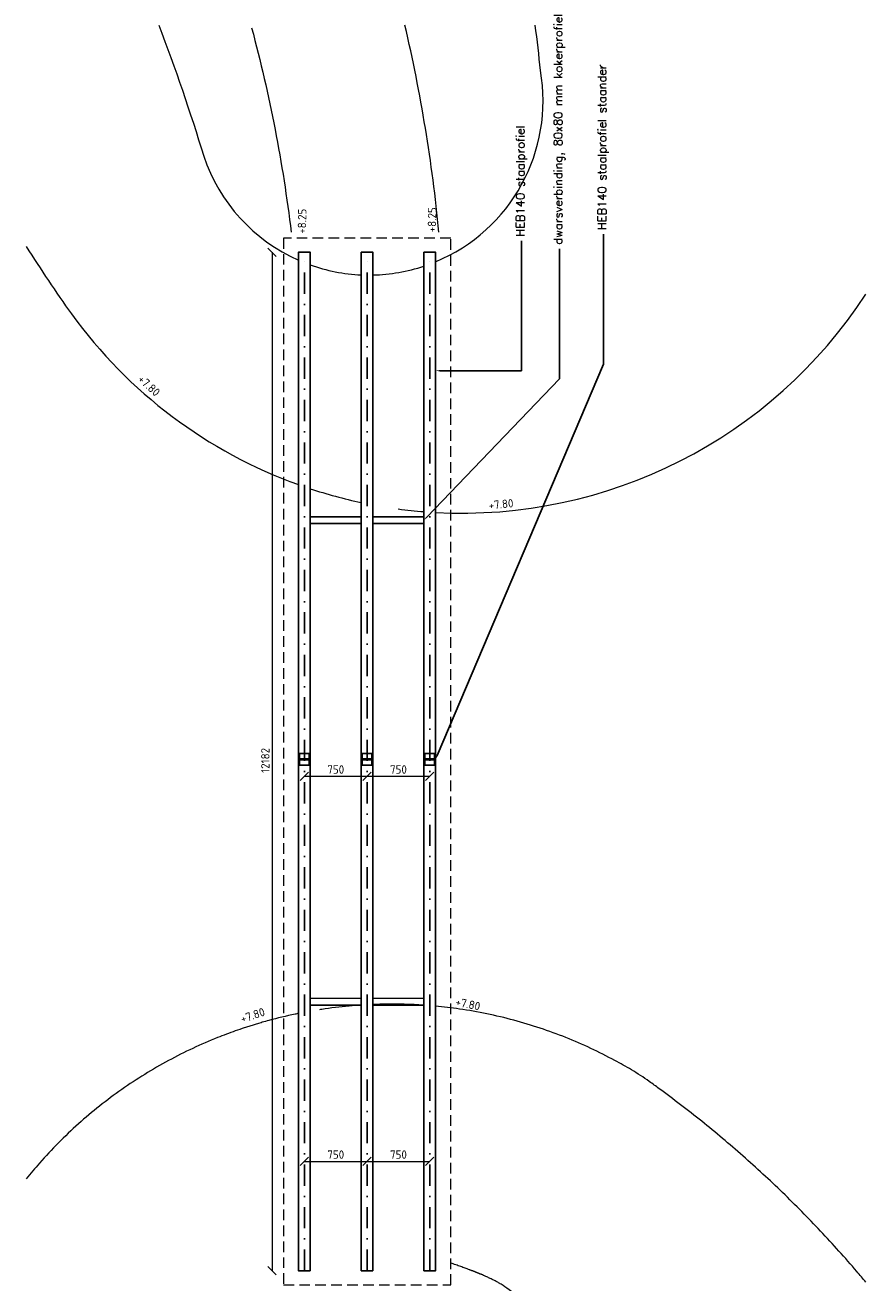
# Model space of a CAD drawing. Header units: metres. Extents: x -95462 to 707558, y 0 to 358316.
# Tile 45 of 50: x 387109 to 397198, y 84718 to 99761. Entities that reach past the tile are written whole.
import ezdxf
from ezdxf import colors
from ezdxf.entities.mleader import LeaderData, LeaderLine
from ezdxf.math import Vec2, Vec3

# ---------------------------------------------------------------- set-up
doc = ezdxf.new("R2010")
doc.units = ezdxf.units.M
doc.header["$LTSCALE"] = 20
doc.linetypes.add('DASHDOT', pattern=[25.4, 12.7, -6.35, 0, -6.35])
doc.linetypes.add('HIDDEN', pattern=[9.525, 6.35, -3.175])
for name, color, linetype, lineweight in [('B-WE-GW-TALUD-tussenlijn-G', 253, 'Continuous', 18), ('B-WE-GW-TALUD_KRUIN-G', 252, 'Continuous', 18), ('B-WE-VH-VERHARDING_HALFVERHARDING-G', 253, 'Continuous', 18), ('N-WE-HC-HOUTVORM-DEKDEEL-G', 1, 'Continuous', 18), ('N-WE-SC-STAALVORM_HEA 140-G', 140, 'Continuous', 25), ('TL00_hartlijnen staal', 220, 'DASHDOT', 25), ('X-XX-AL-AANPIJLING-M', 7, 'Continuous', 18), ('X-XX-AL-HOOGTELABEL-T25', 1, 'Continuous', 25), ('X-XX-AL-M', 7, 'Continuous', 18)]:
    doc.layers.add(name, color=color, linetype=linetype, lineweight=lineweight)
doc.styles.add('NLCS-ISO', font='NLCS-ISO.ttf')
doc.styles.add('ROMANS', font='romans.shx')
doc.dimstyles.new('NLCS RODOR-DIM-050mm$0', dxfattribs={"dimscale": 50, "dimtxt": 2, "dimasz": 2, "dimexe": 1.25, "dimexo": 0.625, "dimtad": 1, "dimdec": 0, "dimzin": 1, "dimdsep": 46, "dimtxsty": 'NLCS-ISO', "dimblk": 'OBLIQUE', "dimcen": 0, "dimse1": 1, "dimse2": 1, "dimclrd": 256, "dimclre": 1, "dimclrt": 256, "dimadec": 0, "dimazin": 0, "dimtfac": 1, "dimtdec": 0, "dimtmove": 0, "dimatfit": 0, "dimfxl": 1, "dimtolj": 1, "dimtzin": 0, "dimlwd": -1, "dimlwe": -1, "dimarcsym": 0})

# ---------------------------------------------------------------- blocks, each defined once
blk = doc.blocks.new('_Dot')
at = {"color": 0, "linetype": 'ByBlock', "lineweight": -2}
blk.add_line((-0.5, 0), (-1, 0), dxfattribs=at)
at = {"color": 0, "linetype": 'ByBlock', "const_width": 0.5}
blk.add_lwpolyline([(-0.25, 0, 1), (0.25, 0, 1)], format="xyb", close=True, dxfattribs=at)
blk = doc.blocks.new('_Oblique')
at = {"color": 0, "linetype": 'ByBlock', "lineweight": -2}
blk.add_line((-0.5, -0.5), (0.5, 0.5), dxfattribs=at)
blk = doc.blocks.new('*D240')
at = {"layer": 'Defpoints', "color": 0, "transparency": 16777216}
for p in [(390518, 97045), (390062, 84862), (390518, 84862)]:
    blk.add_point(p, dxfattribs=at)
at = {"layer": 'X-XX-AL-M', "transparency": 16777216}
blk.add_line((390062, 97045), (390062, 84862), dxfattribs=at)
at = {"layer": 'X-XX-AL-M', "transparency": 16777216, "xscale": 100, "yscale": 100, "zscale": 100}
for p, rotation in [((390062, 97045), 90), ((390062, 84862), 270)]:
    blk.add_blockref('_Oblique', p, dxfattribs=dict(at, rotation=rotation))
at = {"layer": 'X-XX-AL-M', "transparency": 16777216, "insert": (389981, 90967), "char_height": 100, "attachment_point": 5, "rotation": 90, "style": 'NLCS-ISO'}
blk.add_mtext('\\A1;12182', dxfattribs=at)
blk = doc.blocks.new('*D241')
at = {"layer": 'Defpoints', "color": 0, "transparency": 16777216}
for p in [(390448, 97044), (391198, 97044), (391198, 90777)]:
    blk.add_point(p, dxfattribs=at)
at = {"layer": 'X-XX-AL-M', "transparency": 16777216}
blk.add_line((390448, 90777), (391198, 90777), dxfattribs=at)
at = {"layer": 'X-XX-AL-M', "transparency": 16777216, "xscale": 100, "yscale": 100, "zscale": 100}
for p, rotation in [((390448, 90777), 179.9999219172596), ((391198, 90777), 359.9999219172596)]:
    blk.add_blockref('_Oblique', p, dxfattribs=dict(at, rotation=rotation))
at = {"layer": 'X-XX-AL-M', "transparency": 16777216, "insert": (390823, 90858), "char_height": 100, "attachment_point": 5, "rotation": 359.9999, "style": 'NLCS-ISO'}
blk.add_mtext('\\A1;750', dxfattribs=at)
blk = doc.blocks.new('*D242')
at = {"layer": 'Defpoints', "color": 0, "transparency": 16777216}
for p in [(391198, 97044), (391948, 97044), (391948, 90777)]:
    blk.add_point(p, dxfattribs=at)
at = {"layer": 'X-XX-AL-M', "transparency": 16777216}
blk.add_line((391198, 90777), (391948, 90777), dxfattribs=at)
at = {"layer": 'X-XX-AL-M', "transparency": 16777216, "xscale": 100, "yscale": 100, "zscale": 100}
for p, rotation in [((391198, 90777), 180.0006502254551), ((391948, 90777), 0.000650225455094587)]:
    blk.add_blockref('_Oblique', p, dxfattribs=dict(at, rotation=rotation))
at = {"layer": 'X-XX-AL-M', "transparency": 16777216, "insert": (391573, 90858), "char_height": 100, "attachment_point": 5, "rotation": 0.0007, "style": 'NLCS-ISO'}
blk.add_mtext('\\A1;750', dxfattribs=at)
blk = doc.blocks.new('*D243')
at = {"layer": 'Defpoints', "color": 0, "transparency": 16777216}
for p in [(391198, 86171), (390448, 84862), (391198, 84862)]:
    blk.add_point(p, dxfattribs=at)
at = {"layer": 'X-XX-AL-M', "transparency": 16777216}
blk.add_line((390448, 86171), (391198, 86171), dxfattribs=at)
at = {"layer": 'X-XX-AL-M', "transparency": 16777216, "xscale": 100, "yscale": 100, "zscale": 100, "rotation": 180}
blk.add_blockref('_Oblique', (390448, 86171), dxfattribs=at)
at = {"layer": 'X-XX-AL-M', "transparency": 16777216, "xscale": 100, "yscale": 100, "zscale": 100}
blk.add_blockref('_Oblique', (391198, 86171), dxfattribs=at)
at = {"layer": 'X-XX-AL-M', "transparency": 16777216, "insert": (390823, 86252), "char_height": 100, "attachment_point": 5, "style": 'NLCS-ISO'}
blk.add_mtext('\\A1;750', dxfattribs=at)
blk = doc.blocks.new('*D244')
at = {"layer": 'Defpoints', "color": 0, "transparency": 16777216}
for p in [(391948, 86171), (391198, 84862), (391948, 84862)]:
    blk.add_point(p, dxfattribs=at)
at = {"layer": 'X-XX-AL-M', "transparency": 16777216}
blk.add_line((391198, 86171), (391948, 86171), dxfattribs=at)
at = {"layer": 'X-XX-AL-M', "transparency": 16777216, "xscale": 100, "yscale": 100, "zscale": 100, "rotation": 180}
blk.add_blockref('_Oblique', (391198, 86171), dxfattribs=at)
at = {"layer": 'X-XX-AL-M', "transparency": 16777216, "xscale": 100, "yscale": 100, "zscale": 100}
blk.add_blockref('_Oblique', (391948, 86171), dxfattribs=at)
at = {"layer": 'X-XX-AL-M', "transparency": 16777216, "insert": (391573, 86252), "char_height": 100, "attachment_point": 5, "style": 'NLCS-ISO'}
blk.add_mtext('\\A1;750', dxfattribs=at)

msp = doc.modelspace()

# ---------------------------------------------------------------- linework, layer by layer
at = {"layer": 'B-WE-GW-TALUD-tussenlijn-G', "flags": 128}
for points in [[(387122.12, 97113.259, 0.013312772), (387662.41, 96306.612, 0.150616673), (390377.587, 94265.405)], [(392017.587, 93932.9, 0.268121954), (397162.696, 96543.216)], [(390517.587, 94217.012, 0.02742548), (391127.587, 94051.387, 0.02742548)], [(391571.059, 93974.69, 0.013366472), (391877.585, 93942.236)]]:
    msp.add_lwpolyline(points, format="xyb", dxfattribs=at)
at = {"layer": 'B-WE-GW-TALUD_KRUIN-G', "ltscale": 4, "flags": 128}
for points in [[(388707.935, 99761.482, -0.016444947), (389244.706, 98193.613, 0.210825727), (390377.587, 96950.573, 0.167572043)], [(392017.587, 96931.68, 0.351607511), (393270.904, 99217.928, 0.013504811), (393207.451, 99761.482)], [(390517.587, 96894.66, 0.075031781), (391127.587, 96774.818, 0.075031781)], [(391267.587, 96773.335, 0.074725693), (391877.584, 96879.422)]]:
    msp.add_lwpolyline(points, format="xyb", dxfattribs=at)
at = {"layer": 'B-WE-GW-TALUD_KRUIN-G', "ltscale": 3}
msp.add_arc((392828.121, 84685.43), 3000, 54.429199, 59.315257, dxfattribs=at)
for points, knots in [([(391127.587, 88039.767), (391078.832, 88036.586), (391030.176, 88032.773), (390872.517, 88018.351), (390764.016, 88005.203), (390647.106, 87987.586), (390637.815, 87986.162), (390628.53, 87984.715)], [41.764662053, 41.764662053, 41.764662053, 41.764662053, 41.79058905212, 41.79058905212, 41.8488869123, 41.8488869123, 41.8539239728, 41.8539239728, 41.8539239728, 41.8539239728]), ([(391877.586, 88038.512), (391798.986, 88043.904), (391720.311, 88047.64), (391531.162, 88052.642), (391420.718, 88052.294), (391296.27, 88048.246), (391281.925, 88047.724), (391267.587, 88047.148)], [41.6325033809, 41.6325033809, 41.6325033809, 41.6325033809, 41.6739933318, 41.6739933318, 41.7322911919, 41.7322911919, 41.7398898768, 41.7398898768, 41.7398898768, 41.7398898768]), ([(394359.062, 87265.394), (394294.243, 87303.858), (394228.371, 87341.181), (394067.509, 87428.044), (393971.548, 87476.394), (393776.069, 87567.886), (393676.552, 87611.027), (393474.385, 87691.74), (393371.736, 87729.311), (393163.778, 87798.572), (393058.47, 87830.261), (392845.705, 87887.498), (392738.248, 87913.046), (392521.729, 87957.801), (392412.667, 87977.008), (392208.246, 88006.8), (392113.017, 88018.196), (392017.587, 88027.146)], [41.1661385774, 41.1661385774, 41.1661385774, 41.1661385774, 41.2076104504, 41.2076104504, 41.2659083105, 41.2659083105, 41.3242061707, 41.3242061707, 41.3825040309, 41.3825040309, 41.4408018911, 41.4408018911, 41.4990997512, 41.4990997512, 41.5573976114, 41.5573976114, 41.6078521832, 41.6078521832, 41.6078521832, 41.6078521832]), ([(390377.588, 87939.755), (390363.869, 87936.974), (390350.168, 87934.144), (390230.903, 87909.04), (390126.458, 87883.876), (389996.849, 87848.728), (389970.41, 87841.349), (389924.615, 87828.207), (389905.216, 87822.526), (389869.175, 87811.76), (389852.519, 87806.7), (389826.948, 87798.802), (389818.005, 87796.015), (389800.138, 87790.398), (389791.207, 87787.566), (389764.42, 87778.998), (389746.572, 87773.191), (389693.063, 87755.481), (389657.435, 87743.293), (389550.721, 87705.578), (389479.806, 87678.901), (389309.732, 87610.935), (389210.891, 87568.132), (389015.04, 87476.483), (388918.03, 87427.637), (388726.387, 87324.018), (388631.753, 87269.244), (388445.396, 87153.951), (388353.673, 87093.431), (388173.653, 86966.888), (388085.356, 86900.865), (387912.675, 86763.621), (387828.291, 86692.4), (387663.882, 86545.122), (387583.859, 86469.065), (387428.575, 86312.524), (387353.315, 86232.04), (387226.335, 86088.005), (387173.485, 86025.332), (387122.12, 85961.654)], [41.8996306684, 41.8996306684, 41.8996306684, 41.8996306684, 41.9071847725, 41.9071847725, 41.9654826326, 41.9654826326, 41.9804864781, 41.9804864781, 41.9915637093, 41.9915637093, 42.0011227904, 42.0011227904, 42.0062750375, 42.0062750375, 42.0114272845, 42.0114272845, 42.0217317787, 42.0217317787, 42.0423407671, 42.0423407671, 42.0835587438, 42.0835587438, 42.141647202, 42.141647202, 42.1997356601, 42.1997356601, 42.2578241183, 42.2578241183, 42.3159125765, 42.3159125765, 42.3740010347, 42.3740010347, 42.4320894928, 42.4320894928, 42.490177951, 42.490177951, 42.5482664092, 42.5482664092, 42.5916315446, 42.5916315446, 42.5916315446, 42.5916315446]), ([(397162.696, 84726.991), (397126.828, 84769.808), (397090.703, 84812.413), (396913.704, 85018.646), (396769.284, 85179.249), (396473.316, 85493.464), (396321.768, 85647.075), (396012.059, 85946.848), (395853.899, 86093.008), (395531.519, 86377.467), (395367.301, 86515.767), (395033.39, 86784.15), (394863.699, 86914.234), (394652.258, 87068.804), (394612.814, 87097.325), (394573.246, 87125.622)], [40.913551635, 40.913551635, 40.913551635, 40.913551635, 40.9254606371, 40.9254606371, 40.9714931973, 40.9714931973, 41.0175257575, 41.0175257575, 41.0635583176, 41.0635583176, 41.1095908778, 41.1095908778, 41.1556234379, 41.1556234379, 41.1661385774, 41.1661385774, 41.1661385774, 41.1661385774])]:
    msp.add_open_spline(points, degree=3, knots=knots, dxfattribs=at)
msp.add_rational_spline([(395007.911, 82623.805), (394376.417, 83410.279), (393644.844, 84101.343), (392828.121, 84685.43), (392690.789, 84766.922), (392545.879, 84835.954), (392197.587, 84954.085)], [0.986651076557, 0.984906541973, 0.989356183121, 1, 0.987158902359, 0.977165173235, 0.970018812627], degree=3, knots=[40.8928759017, 40.8928759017, 40.8928759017, 40.8928759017, 41.1661385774, 41.1661385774, 41.1661385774, 41.3523505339, 41.3523505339, 41.3523505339, 41.3523505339], dxfattribs=at)
at = {"layer": 'B-WE-VH-VERHARDING_HALFVERHARDING-G'}
for points in [[(392056.938, 97283.691, 0.033783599), (391649.965, 99761.482)], [(389817.512, 99728.867, -0.035803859), (390290.034, 97283.691)]]:
    msp.add_lwpolyline(points, format="xyb", dxfattribs=at)
at = {"layer": 'N-WE-HC-HOUTVORM-DEKDEEL-G', "linetype": 'HIDDEN'}
msp.add_lwpolyline([(390197.587, 97214.491), (390197.587, 84692.491), (392197.587, 84692.491), (392197.587, 97214.491)], close=True, dxfattribs=at)
at = {"layer": 'N-WE-SC-STAALVORM_HEA 140-G'}
for p, q in [((390389.588, 91049.7), (390505.587, 91049.7)), ((391139.587, 91049.699), (391255.587, 91049.699)), ((391889.587, 91049.695), (392005.587, 91049.695)), ((390389.588, 90909.7), (390505.587, 90909.7)), ((391139.587, 90909.699), (391255.587, 90909.699)), ((391889.587, 90909.695), (392005.587, 90909.695))]:
    msp.add_line(p, q, dxfattribs=at)
for points in [[(390517.588, 84862.508), (390517.587, 97044.5), (390377.587, 97044.483), (390377.588, 84862.491)], [(391267.588, 84862.508), (391267.587, 97044.499), (391127.587, 97044.482), (391127.588, 84862.491)], [(391877.588, 84862.5), (391877.584, 97044.499), (392017.587, 97044.499), (392017.586, 84862.5)], [(390517.587, 93880.841), (391127.587, 93880.859), (391127.587, 93800.859), (390517.587, 93800.841)], [(391267.587, 93880.842), (391877.587, 93880.86), (391877.587, 93800.86), (391267.587, 93800.842)], [(390517.587, 88040.833), (391127.587, 88040.815), (391127.587, 88120.815), (390517.587, 88120.833)], [(391267.587, 88040.832), (391877.587, 88040.814), (391877.587, 88120.814), (391267.587, 88120.832)]]:
    msp.add_lwpolyline(points, close=True, dxfattribs=at)
at = {"layer": 'N-WE-SC-STAALVORM_HEA 140-G', "flags": 128}
for points in [[(390389.588, 90973.7), (390389.588, 90909.7), (390377.587, 90909.7), (390377.587, 91049.7), (390389.588, 91049.7), (390389.588, 90985.7), (390505.587, 90985.7), (390505.587, 91049.7), (390517.587, 91049.7), (390517.587, 90909.7), (390505.587, 90909.7), (390505.587, 90973.7)], [(391139.587, 90973.699), (391139.587, 90909.699), (391127.587, 90909.699), (391127.587, 91049.699), (391139.587, 91049.699), (391139.587, 90985.699), (391255.587, 90985.699), (391255.587, 91049.699), (391267.587, 91049.699), (391267.587, 90909.699), (391255.587, 90909.699), (391255.587, 90973.699)], [(391889.587, 90973.695), (391889.587, 90909.695), (391877.587, 90909.695), (391877.587, 91049.695), (391889.587, 91049.695), (391889.587, 90985.695), (392005.587, 90985.695), (392005.587, 91049.695), (392017.587, 91049.695), (392017.587, 90909.695), (392005.587, 90909.695), (392005.587, 90973.695)]]:
    msp.add_lwpolyline(points, close=True, dxfattribs=at)
at = {"layer": 'TL00_hartlijnen staal'}
for p, q in [((390447.588, 84862.5), (390447.587, 97044.492)), ((390447.588, 84862.5), (390447.587, 97044.492)), ((391197.588, 84862.5), (391197.587, 97044.491)), ((391947.587, 84862.5), (391947.585, 97044.499))]:
    msp.add_line(p, q, dxfattribs=at)

# ---------------------------------------------------------------- texts
at = {"layer": 'X-XX-AL-HOOGTELABEL-T25', "style": 'NLCS-ISO'}
for s, rotation, p in [('+8.25', 88.8757065, (390467.193, 97265.397)), ('+8.25', 88.8757065, (392021.192, 97283.241)), ('+7.80', 317.5096224, (388446.953, 95513.295)), ('+7.80', 5.3753536, (392656.125, 93967.573)), ('+7.80', 18.490557, (389704.193, 87823.364)), ('+7.80', 348.4340335, (392248.102, 88033.258))]:
    msp.add_text(s, height=100, rotation=rotation, dxfattribs=at).set_placement(p)

# ---------------------------------------------------------------- dimensions: what is measured, and where the dimension line sits
at = {"layer": 'X-XX-AL-M'}
dim = msp.add_linear_dim(base=(390061.868, 84862.5), p1=(390517.587, 97044.5), p2=(390517.588, 84862.5), angle=270.0000034, dimstyle='NLCS RODOR-DIM-050mm$0', dxfattribs=at)
dim.commit()
dim.dimension.update_dxf_attribs({"geometry": '*D240', "text_midpoint": (390061.868, 90967.2), "dimtype": 161})
for p1, p2, distance, picture, middle in [((390447.587, 97044.492), (391197.587, 97044.491), -6267.652, '*D241', (390822.579, 90858.089)), ((391197.587, 97044.491), (391947.585, 97044.499), -6267.668, '*D242', (391572.656, 90858.077)), ((390447.588, 84862.5), (391197.588, 84862.5), 1308.375, '*D243', (390822.588, 86252.124)), ((391197.588, 84862.5), (391947.587, 84862.5), 1308.367, '*D244', (391572.587, 86252.117))]:
    dim = msp.add_aligned_dim(p1=p1, p2=p2, distance=distance, dimstyle='NLCS RODOR-DIM-050mm$0', dxfattribs=at)
    dim.commit()
    dim.dimension.update_dxf_attribs({"geometry": picture, "text_midpoint": middle})

# ---------------------------------------------------------------- leaders
ml = msp.add_multileader_mtext('Standard')
ml.set_content('dwarsverbinding, 80x80 mm kokerprofiel', color=2, style='ROMANS')
ml.set_leader_properties(color=1)
ml.build(insert=Vec2(0, 0))
ml.multileader.update_dxf_attribs({"has_dogleg": 0, "text_left_attachment_type": 3, "text_right_attachment_type": 3, "dogleg_length": 0.36, "arrow_head_size": 50, "scale": 50})
ctx = ml.context
ctx.base_point, ctx.scale, ctx.char_height, ctx.arrow_head_size, ctx.landing_gap_size, ctx.plane_origin, ctx.plane_x_axis, ctx.plane_y_axis = Vec3(393498.723, 97087.499), 50, 100, 50, 50, Vec3(393770.013, 96280.752), Vec3(0, 1), Vec3(-1, 0)
ctx.left_attachment, ctx.right_attachment = 3, 3
notes = []
notes.append((ctx, [(0, (1, 1, 0), (393498.723, 97069.499), (0, 1), 18, [(0, [(391877.587, 93840.86), (393498.723, 95531.783)], 0, [])])]))
ctx.mtext.insert, ctx.mtext.text_direction, ctx.mtext.rotation, ctx.mtext.flow_direction = Vec3(393432.056, 97137.499), Vec3(0, 1), 1.570796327, 5
ml = msp.add_multileader_mtext('Standard')
ml.set_content('HEB140 staalprofiel staander', color=2, style='ROMANS')
ml.set_leader_properties(color=1)
ml.build(insert=Vec2(0, 0))
ml.multileader.update_dxf_attribs({"has_dogleg": 0, "text_left_attachment_type": 3, "text_right_attachment_type": 3, "dogleg_length": 0.36, "arrow_head_size": 50, "scale": 50})
ctx = ml.context
ctx.base_point, ctx.scale, ctx.char_height, ctx.arrow_head_size, ctx.landing_gap_size, ctx.plane_origin, ctx.plane_x_axis, ctx.plane_y_axis = Vec3(394023.426, 97261.338), 50, 100, 50, 50, Vec3(394294.716, 96454.591), Vec3(0, 1), Vec3(-1, 0)
ctx.left_attachment, ctx.right_attachment = 3, 3
notes.append((ctx, [(0, (1, 1, 0), (394023.426, 97243.338), (0, 1), 18, [(0, [(392017.587, 90979.695), (394023.426, 95705.622)], 0, [])])]))
ctx.mtext.insert, ctx.mtext.text_direction, ctx.mtext.rotation, ctx.mtext.flow_direction = Vec3(393956.759, 97311.338), Vec3(0, 1), 1.570796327, 5
ml = msp.add_multileader_mtext('Standard')
ml.set_content('HEB140 staalprofiel', color=2, style='ROMANS')
ml.set_leader_properties(color=1)
ml.build(insert=Vec2(0, 0))
ml.multileader.update_dxf_attribs({"has_dogleg": 0, "text_left_attachment_type": 3, "text_right_attachment_type": 3, "dogleg_length": 0.36, "arrow_head_size": 50, "scale": 50})
ctx = ml.context
ctx.base_point, ctx.scale, ctx.char_height, ctx.arrow_head_size, ctx.landing_gap_size, ctx.plane_origin, ctx.plane_x_axis, ctx.plane_y_axis = Vec3(393046.406, 97183.395), 50, 100, 50, 50, Vec3(393317.696, 96376.648), Vec3(0, 1), Vec3(-1, 0)
ctx.left_attachment, ctx.right_attachment = 3, 3
notes.append((ctx, [(0, (1, 1, 0), (393046.406, 97165.395), (0, 1), 18, [(0, [(392017.587, 95627.68), (393046.406, 95627.68)], 0, [])])]))
ctx.mtext.insert, ctx.mtext.text_direction, ctx.mtext.rotation, ctx.mtext.flow_direction = Vec3(392979.739, 97233.395), Vec3(0, 1), 1.570796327, 5
ml = msp.add_multileader_mtext('Standard')
ml.set_content('betonnen landhoofd type 2 bestaande uit:\\P\\pxi-3,l4,t4;-^Ivloerplaat dik 200 mm\\P-^Izijwanden breed 120 mm\\P-^Ikopwand dik 150 mm\\P-^Iopstorting breed 200 mm t.b.v. oplegging', color=2, style='ROMANS')
ml.set_leader_properties(color=1)
ml.build(insert=Vec2(0, 0))
ml.multileader.update_dxf_attribs({"has_dogleg": 0, "text_left_attachment_type": 3, "text_right_attachment_type": 3, "dogleg_length": 0.36, "arrow_head_size": 50, "scale": 50})
ctx = ml.context
ctx.base_point, ctx.scale, ctx.char_height, ctx.arrow_head_size, ctx.landing_gap_size, ctx.plane_origin, ctx.plane_x_axis, ctx.plane_y_axis = Vec3(384859.095, 87363.267), 50, 100, 50, 50, Vec3(383419.192, 85914.685), Vec3(0, 1), Vec3(-1, 0)
ctx.left_attachment, ctx.right_attachment = 3, 3
notes.append((ctx, [(0, (1, 1, 0), (384859.095, 87345.267), (0, 1), 18, [(0, [(381943.218, 85532.699), (384859.095, 85532.699)], 0, [])])]))
ctx.mtext.insert, ctx.mtext.text_direction, ctx.mtext.rotation, ctx.mtext.flow_direction = Vec3(384125.762, 87413.267), Vec3(0, 1), 1.570796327, 5
at = {"layer": 'X-XX-AL-AANPIJLING-M'}
ml = msp.add_multileader_mtext('Standard', dxfattribs=at)
ml.set_content('vlonderplank, GVK, afm. 255x40x2000 mm', color=2, style='ROMANS')
ml.set_leader_properties(color=1)
ml.set_arrow_properties(name='DOT')
ml.build(insert=Vec2(0, 0))
ml.multileader.update_dxf_attribs({"has_dogleg": 0, "text_left_attachment_type": 3, "text_right_attachment_type": 3, "dogleg_length": 0.36, "arrow_head_size": 50, "scale": 50})
ctx = ml.context
ctx.base_point, ctx.scale, ctx.char_height, ctx.arrow_head_size, ctx.landing_gap_size, ctx.plane_origin = Vec3(303830.251, 95137.965), 50, 100, 50, 50, Vec3(302459.79, 95137.965)
ctx.left_attachment, ctx.right_attachment = 3, 3
notes.append((ctx, [(0, (1, 1, 0), (303812.251, 95137.965), (1, 0), 18, [(0, [(300646.329, 95137.965)], 0, [])])]))
ctx.mtext.insert, ctx.mtext.width, ctx.mtext.flow_direction = Vec3(303880.251, 95204.632), 3960.4503, 5
ml = msp.add_multileader_mtext('Standard', dxfattribs=at)
ml.set_content('hoekprofiel, GVK, afm. 50x50x4 mm, kleur: grijs', color=2, style='ROMANS')
ml.set_leader_properties(color=1)
ml.set_arrow_properties(name='DOT')
ml.build(insert=Vec2(0, 0))
ml.multileader.update_dxf_attribs({"has_dogleg": 0, "text_left_attachment_type": 3, "text_right_attachment_type": 3, "dogleg_length": 0.36, "arrow_head_size": 50, "scale": 50})
ctx = ml.context
ctx.base_point, ctx.scale, ctx.char_height, ctx.arrow_head_size, ctx.landing_gap_size, ctx.plane_origin = Vec3(303830.251, 94523.551), 50, 100, 50, 50, Vec3(302459.79, 94523.551)
ctx.left_attachment, ctx.right_attachment = 3, 3
notes.append((ctx, [(0, (1, 1, 0), (303812.251, 94523.551), (1, 0), 18, [(0, [(301935.241, 94523.551)], 0, [])])]))
ctx.mtext.insert, ctx.mtext.width, ctx.mtext.flow_direction = Vec3(303880.251, 94756.885), 2969.29784, 5
ml = msp.add_multileader_mtext('Standard', dxfattribs=at)
ml.set_content('betonnen constuctie t.b.v trap bestaande uit:\\P\\pxi-3,l5,t5;-^Ivloerplaat dik 200 mm\\P-^Iwanden t.b.v. trappartij, dik 120 mm', color=2, style='ROMANS')
ml.set_leader_properties(color=1)
ml.set_arrow_properties(name='DOT')
ml.build(insert=Vec2(0, 0))
ml.multileader.update_dxf_attribs({"has_dogleg": 0, "text_left_attachment_type": 3, "text_right_attachment_type": 3, "dogleg_length": 0.36, "arrow_head_size": 50, "scale": 50})
ctx = ml.context
ctx.base_point, ctx.scale, ctx.char_height, ctx.arrow_head_size, ctx.landing_gap_size, ctx.plane_origin = Vec3(276756.664, 91018.67), 50, 100, 50, 50, Vec3(275819.617, 91018.67)
ctx.left_attachment, ctx.right_attachment = 3, 3
notes.append((ctx, [(0, (1, 1, 0), (276738.664, 91018.67), (1, 0), 18, [(0, [(275232.749, 91018.67)], 0, [])])]))
ctx.mtext.insert, ctx.mtext.width, ctx.mtext.flow_direction = Vec3(276806.664, 91418.67), 4393.86493, 5
ml = msp.add_multileader_mtext('Standard', dxfattribs=at)
ml.set_content('vlonderplank, GVK, afm. 255x40x2000 mm', color=2, style='ROMANS')
ml.set_leader_properties(color=1)
ml.set_arrow_properties(name='DOT')
ml.build(insert=Vec2(0, 0))
ml.multileader.update_dxf_attribs({"has_dogleg": 0, "text_left_attachment_type": 3, "text_right_attachment_type": 3, "dogleg_length": 0.36, "arrow_head_size": 50, "scale": 50})
ctx = ml.context
ctx.base_point, ctx.scale, ctx.char_height, ctx.arrow_head_size, ctx.landing_gap_size, ctx.plane_origin = Vec3(303830.251, 90548.256), 50, 100, 50, 50, Vec3(302459.79, 90548.256)
ctx.left_attachment, ctx.right_attachment = 3, 3
notes.append((ctx, [(0, (1, 1, 0), (303812.251, 90548.256), (1, 0), 18, [(0, [(302347.993, 90548.256)], 0, [])])]))
ctx.mtext.insert, ctx.mtext.width, ctx.mtext.flow_direction = Vec3(303880.251, 90614.923), 3960.4503, 5
ml = msp.add_multileader_mtext('Standard', dxfattribs=at)
ml.set_content('hoekprofiel, GVK, afm. 50x50x4 mm, kleur: grijs', color=2, style='ROMANS')
ml.set_leader_properties(color=1)
ml.set_arrow_properties(name='DOT')
ml.build(insert=Vec2(0, 0))
ml.multileader.update_dxf_attribs({"has_dogleg": 0, "text_left_attachment_type": 3, "text_right_attachment_type": 3, "dogleg_length": 0.36, "arrow_head_size": 50, "scale": 50})
ctx = ml.context
ctx.base_point, ctx.scale, ctx.char_height, ctx.arrow_head_size, ctx.landing_gap_size, ctx.plane_origin = Vec3(303830.251, 89933.842), 50, 100, 50, 50, Vec3(302459.79, 89933.842)
ctx.left_attachment, ctx.right_attachment = 3, 3
notes.append((ctx, [(0, (1, 1, 0), (303812.251, 89933.842), (1, 0), 18, [(0, [(302618.665, 89933.842)], 0, [])])]))
ctx.mtext.insert, ctx.mtext.width, ctx.mtext.flow_direction = Vec3(303880.251, 90167.176), 2969.29784, 5
ml = msp.add_multileader_mtext('Standard', dxfattribs=at)
ml.set_content('vlonderplank, GVK, afm. 255x40x2000 mm', color=2, style='ROMANS')
ml.set_leader_properties(color=1)
ml.set_arrow_properties(name='DOT')
ml.build(insert=Vec2(0, 0))
ml.multileader.update_dxf_attribs({"has_dogleg": 0, "text_left_attachment_type": 3, "text_right_attachment_type": 3, "dogleg_length": 0.36, "arrow_head_size": 50, "scale": 50})
ctx = ml.context
ctx.base_point, ctx.scale, ctx.char_height, ctx.arrow_head_size, ctx.landing_gap_size, ctx.plane_origin = Vec3(215387.276, 87965.663), 50, 100, 50, 50, Vec3(214016.814, 87965.663)
ctx.left_attachment, ctx.right_attachment = 3, 3
notes.append((ctx, [(0, (1, 1, 0), (215369.276, 87965.663), (1, 0), 18, [(0, [(212203.354, 87965.663)], 0, [])])]))
ctx.mtext.insert, ctx.mtext.width, ctx.mtext.flow_direction = Vec3(215437.276, 88032.33), 3960.4503, 5
ml = msp.add_multileader_mtext('Standard', dxfattribs=at)
ml.set_content('vlonderplank, GVK, afm. 255x40x2000 mm', color=2, style='ROMANS')
ml.set_leader_properties(color=1)
ml.set_arrow_properties(name='DOT')
ml.build(insert=Vec2(0, 0))
ml.multileader.update_dxf_attribs({"has_dogleg": 0, "text_left_attachment_type": 3, "text_right_attachment_type": 3, "dogleg_length": 0.36, "arrow_head_size": 50, "scale": 50})
ctx = ml.context
ctx.base_point, ctx.scale, ctx.char_height, ctx.arrow_head_size, ctx.landing_gap_size, ctx.plane_origin = Vec3(353969.155, 86447.026), 50, 100, 50, 50, Vec3(353347.835, 86447.026)
ctx.left_attachment, ctx.right_attachment = 3, 3
notes.append((ctx, [(0, (1, 1, 0), (353951.155, 86447.026), (1, 0), 18, [(0, [(351534.374, 86447.026)], 0, [])])]))
ctx.mtext.insert, ctx.mtext.width, ctx.mtext.flow_direction = Vec3(354019.155, 86513.692), 3960.4503, 5
ml = msp.add_multileader_mtext('Standard', dxfattribs=at)
ml.set_content('hoekprofiel, GVK, afm. 50x50x4 mm, kleur: grijs', color=2, style='ROMANS')
ml.set_leader_properties(color=1)
ml.set_arrow_properties(name='DOT')
ml.build(insert=Vec2(0, 0))
ml.multileader.update_dxf_attribs({"has_dogleg": 0, "text_left_attachment_type": 3, "text_right_attachment_type": 3, "dogleg_length": 0.36, "arrow_head_size": 50, "scale": 50})
ctx = ml.context
ctx.base_point, ctx.scale, ctx.char_height, ctx.arrow_head_size, ctx.landing_gap_size, ctx.plane_origin = Vec3(245661.279, 86125.071), 50, 100, 50, 50, Vec3(244290.818, 86125.071)
ctx.left_attachment, ctx.right_attachment = 3, 3
notes.append((ctx, [(0, (1, 1, 0), (245643.279, 86125.071), (1, 0), 18, [(0, [(243396.618, 86125.071)], 0, [])])]))
ctx.mtext.insert, ctx.mtext.width, ctx.mtext.flow_direction = Vec3(245711.279, 86358.405), 2969.29784, 5
ml = msp.add_multileader_mtext('Standard', dxfattribs=at)
ml.set_content('vlonderplank, VKG, afm. 255x40x2000 mm', color=2, style='ROMANS')
ml.set_leader_properties(color=1)
ml.set_arrow_properties(name='DOT')
ml.build(insert=Vec2(0, 0))
ml.multileader.update_dxf_attribs({"has_dogleg": 0, "text_left_attachment_type": 3, "text_right_attachment_type": 3, "dogleg_length": 0.36, "arrow_head_size": 50, "scale": 50})
ctx = ml.context
ctx.base_point, ctx.scale, ctx.char_height, ctx.arrow_head_size, ctx.landing_gap_size, ctx.plane_origin = Vec3(245661.279, 85794.716), 50, 100, 50, 50, Vec3(244290.818, 85794.716)
ctx.left_attachment, ctx.right_attachment = 3, 3
notes.append((ctx, [(0, (1, 1, 0), (245643.279, 85794.716), (1, 0), 18, [(0, [(242477.357, 85794.716)], 0, [])])]))
ctx.mtext.insert, ctx.mtext.width, ctx.mtext.flow_direction = Vec3(245711.279, 85861.382), 3960.4503, 5
ml = msp.add_multileader_mtext('Standard', dxfattribs=at)
ml.set_content('hoekprofiel, GVK, afm. 50x50x4 mm, kleur: grijs', color=2, style='ROMANS')
ml.set_leader_properties(color=1)
ml.set_arrow_properties(name='DOT')
ml.build(insert=Vec2(0, 0))
ml.multileader.update_dxf_attribs({"has_dogleg": 0, "text_left_attachment_type": 3, "text_right_attachment_type": 3, "dogleg_length": 0.36, "arrow_head_size": 50, "scale": 50})
ctx = ml.context
ctx.base_point, ctx.scale, ctx.char_height, ctx.arrow_head_size, ctx.landing_gap_size, ctx.plane_origin = Vec3(353969.155, 85569.993), 50, 100, 50, 50, Vec3(352598.694, 85569.993)
ctx.left_attachment, ctx.right_attachment = 3, 3
notes.append((ctx, [(0, (1, 1, 0), (353951.155, 85569.993), (1, 0), 18, [(0, [(352777.222, 85569.993)], 0, [])])]))
ctx.mtext.insert, ctx.mtext.width, ctx.mtext.flow_direction = Vec3(354019.155, 85803.326), 2969.29784, 5
for ctx, leaders in notes:
    for number, flags, end, landing, length, lines in leaders:
        leader = LeaderData()
        leader.index, (leader.has_last_leader_line, leader.has_dogleg_vector, leader.attachment_direction) = number, flags
        leader.last_leader_point, leader.dogleg_vector, leader.dogleg_length = Vec3(end), Vec3(landing), length
        for number, points, colour, breaks in lines:
            line = LeaderLine()
            line.index, line.vertices, line.color, line.breaks = number, Vec3.list(points), colors.encode_raw_color(colour), breaks
            leader.lines.append(line)
        ctx.leaders.append(leader)

doc.saveas('drawing.dxf')
